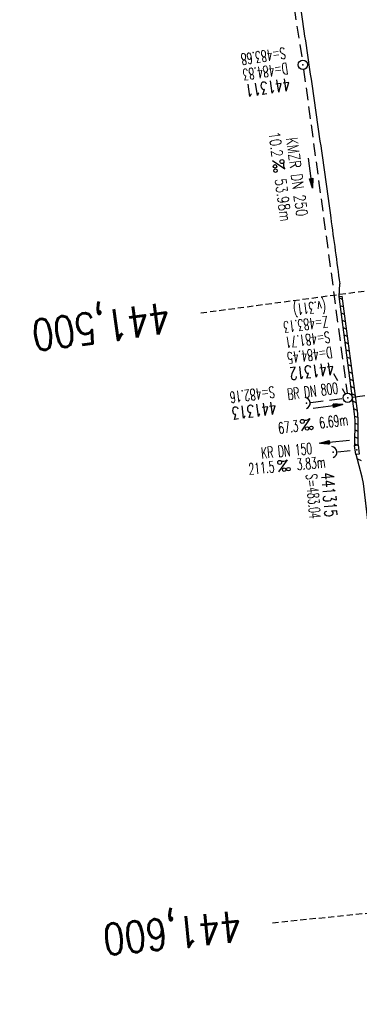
# Model space of a CAD drawing. Extents: x 459406 to 461721, y 413308 to 423218.
# Tile 178 of 256: x 461173 to 461228, y 419904 to 420062. Entities that reach past the tile are written whole.
import ezdxf
from ezdxf.enums import TextEntityAlignment as Align

# ---------------------------------------------------------------- set-up
doc = ezdxf.new("R2010")
doc.units = 0
doc.header["$LTSCALE"] = 2
doc.header["$MEASUREMENT"] = 0
for name, pattern in [('AUSGEZOGEN', [0]), ('GESTRICH-X2', [1.5, 1, -0.5]), ('GESTRICHELT', [0.75, 0.5, -0.25]), ('STRICHPT-X3', [3, 1.5, -0.75, 0, -0.75])]:
    doc.linetypes.add(name, pattern=pattern)
doc.layers.get('0').update_dxf_attribs({"linetype": 'AUSGEZOGEN'})
for name, color, linetype in [('ACHSE', 1, 'STRICHPT-X3'), ('FBR', 8, 'CONTINUOUS'), ('HEKTOM', 1, 'GESTRICHELT'), ('KANAL', 7, 'GESTRICH-X2'), ('PFEIL', 7, 'CONTINUOUS'), ('RINNE', 200, 'CONTINUOUS'), ('SCHACHTNR', 6, 'CONTINUOUS'), ('SCHSYMBOL', 7, 'AUSGEZOGEN'), ('TEXTO', 4, 'CONTINUOUS'), ('TEXTU', 4, 'CONTINUOUS')]:
    doc.layers.add(name, color=color, linetype=linetype)
doc.styles.add('ROMANS', font='romans.shx', dxfattribs={"width": 0.8})

# ---------------------------------------------------------------- blocks, each defined once
blk = doc.blocks.new('30')
at = {"color": 0}
for p, q in [((-0.75, -0.29), (-0.75, 0.29)), ((-0.75, 0.29), (0.75, 0.29)), ((0.75, 0.29), (0.75, -0.29)), ((0.75, -0.29), (-0.75, -0.29))]:
    blk.add_line(p, q, dxfattribs=at)
blk.add_point((0, 0), dxfattribs=at)
blk = doc.blocks.new('42')
at = {"color": 0}
blk.add_arc((-0.02, -0.31), 0.91, 12.5363, 167.4637, dxfattribs=at)
blk.add_point((0, 0), dxfattribs=at)
blk = doc.blocks.new('PROM')
blk.add_line((1.57, 1.82), (0.02, 0.02))
for centre, radius in [((0.32, 1.51), 0.317), ((0.94, 0.29), 0.283), ((1.64, 0.29), 0.283)]:
    blk.add_circle(centre, radius)
blk.add_arc((0.99, 2.68), 1.03, 239.1414, 303.3549)
blk = doc.blocks.new('PFEIL2')
at = {"color": 0}
for p, q in [((0.88, 0), (-2.4, -0.01)), ((0.88, -0.27), (0.88, 0.28)), ((0.88, 0.28), (2.43, 0.01)), ((0.91, 0.27), (0.88, 0.26)), ((0.97, 0.26), (0.88, 0.25)), ((1.02, 0.25), (0.88, 0.23)), ((1.07, 0.24), (0.88, 0.21)), ((1.13, 0.23), (0.88, 0.19)), ((1.18, 0.22), (0.88, 0.17)), ((1.24, 0.21), (0.88, 0.15)), ((1.29, 0.21), (0.88, 0.14)), ((1.34, 0.2), (0.88, 0.12)), ((1.4, 0.19), (0.88, 0.1)), ((1.45, 0.18), (0.88, 0.08)), ((1.51, 0.17), (0.88, 0.06)), ((1.56, 0.16), (0.88, 0.04)), ((1.61, 0.15), (0.88, 0.02)), ((1.67, 0.14), (0.88, 0.01)), ((1.72, 0.13), (0.88, -0.01)), ((1.78, 0.12), (0.88, -0.03)), ((1.83, 0.11), (0.88, -0.05)), ((1.88, 0.1), (0.88, -0.07)), ((1.94, 0.09), (0.88, -0.09)), ((2.05, 0.08), (0.88, -0.12)), ((1.99, 0.08), (0.88, -0.11)), ((2.1, 0.07), (0.88, -0.14)), ((2.15, 0.06), (0.88, -0.16)), ((2.21, 0.05), (0.88, -0.18)), ((2.26, 0.04), (0.88, -0.2)), ((2.32, 0.03), (0.88, -0.22)), ((2.37, 0.02), (0.88, -0.23)), ((2.42, 0.01), (0.88, -0.25)), ((2.43, 0.01), (0.88, -0.27))]:
    blk.add_line(p, q, dxfattribs=at)
blk = doc.blocks.new('GST')
at = {"color": 0}
blk.add_circle((0, 0), 0.75, dxfattribs=at)
blk.add_point((0, 0), dxfattribs=at)
blk = doc.blocks.new('10')
blk.add_blockref('GST', (0, 0))

msp = doc.modelspace()

# ---------------------------------------------------------------- linework, layer by layer
at = {"layer": 'ACHSE', "flags": 128}
msp.add_lwpolyline([(461161.88, 420437.76, -0.000001), (461165.78, 420419.42, -0.000002), (461167.09, 420413.31), (461177.49, 420364.41), (461187.91, 420315.5), (461193.11, 420291.05), (461198.32, 420266.6, 0.000013), (461200.55, 420256.1, -0.000008), (461202.78, 420245.61, -0.000126), (461202.84, 420245.34, -0.000011), (461203.52, 420242.15, -0.001203), (461205.52, 420232.59, -0.000771), (461208.59, 420217.67, -0.001324), (461210.77, 420206.86, -0.001044), (461213.46, 420193.14, -0.001041), (461215.82, 420180.84, -0.001046), (461218.13, 420168.58, -0.001043), (461220.38, 420156.31, -0.00104), (461222.59, 420143.98, -0.00104), (461224.74, 420131.65, -0.001043), (461226.84, 420119.35, -0.001046), (461228.88, 420107.04, -0.001042), (461230.89, 420094.68, -0.001044), (461232.83, 420082.32, -0.001045), (461234.73, 420069.98, -0.001048), (461236.57, 420057.6, -0.00105), (461238.36, 420045.24, -0.001042), (461240.1, 420032.88, -0.00104), (461241.79, 420020.48, -0.001038), (461243.43, 420008.07, -0.00104), (461245.01, 419995.69, -0.001048), (461246.55, 419983.28, -0.001048), (461248.03, 419970.87, -0.001045), (461249.46, 419958.47, -0.001042), (461250.84, 419946.03, -0.00104), (461252.16, 419933.58, -0.001043), (461253.44, 419921.16, -0.001047), (461254.66, 419908.73, -0.001046), (461255.83, 419896.28, -0.001044), (461256.95, 419883.83, -0.001044), (461258.01, 419871.37, -0.001042), (461259.03, 419858.92, -0.001041), (461259.99, 419846.45, -0.001045), (461260.9, 419833.96, -0.00105), (461261.76, 419821.51, -0.001044), (461262.56, 419809.09, -0.001035), (461263.31, 419796.56, -0.001039), (461264.02, 419784.01, -0.001052), (461264.67, 419771.6, -0.001051), (461265.26, 419759.2, -0.001036), (461265.81, 419746.63, -0.001035), (461266.31, 419734.06, -0.001048), (461266.74, 419721.64, -0.001053), (461267.13, 419709.21, -0.001043), (461267.47, 419696.65, -0.001038), (461267.78, 419683.02, -0.001246), (461267.99, 419671.66, -0.000845), (461268.2, 419656.35, -0.001335), (461268.29, 419646.66, -0.000076), (461268.34, 419639.67, -0.000344), (461268.35, 419638.12, -0.000008), (461268.39, 419629.89, 0.000017), (461268.44, 419621.66, 0.000001), (461268.5, 419609.16, -0.000009), (461268.57, 419596.66, -0.000011), (461268.64, 419584.16, 0.000013), (461268.7, 419571.66, 0.000007), (461268.77, 419559.16, -0.00001), (461268.84, 419546.66), (461269.1, 419496.66), (461269.37, 419446.66), (461269.63, 419396.66), (461269.9, 419346.67), (461270.16, 419296.67), (461270.43, 419246.67), (461270.69, 419196.67), (461270.96, 419146.67), (461271.22, 419096.67), (461271.49, 419046.67), (461271.75, 418996.67, -0.00001), (461271.82, 418984.17, 0.000007), (461271.88, 418971.67, 0.000013), (461271.95, 418959.17, -0.00001), (461272.02, 418946.67, -0.00001), (461272.08, 418934.17, 0.00001), (461272.15, 418921.67, 0.00001), (461272.21, 418909.17, -0.00001), (461272.28, 418896.67, -0.00001), (461272.35, 418884.17, 0.00001), (461272.41, 418871.67, 0.00001), (461272.48, 418859.17, -0.000008), (461272.55, 418846.67, -0.000012), (461272.61, 418834.17, 0.000001), (461272.68, 418821.67, 0.000028), (461272.72, 418813.34, -0.000014), (461272.77, 418805, -0.000517), (461272.77, 418803.54, -0.00011), (461272.79, 418796.67, -0.00198), (461272.78, 418786.97, -0.001256), (461272.67, 418771.67, -0.001874), (461272.51, 418760.32, -0.00156), (461272.22, 418746.68, -0.001561), (461271.89, 418734.16, -0.001568), (461271.47, 418721.69, -0.001564), (461270.98, 418709.23, -0.001556), (461270.41, 418696.71, -0.001558), (461269.76, 418684.2, -0.001564), (461269.03, 418671.75, -0.001572), (461268.22, 418659.29, -0.001568), (461267.34, 418646.81, -0.001561), (461266.38, 418634.35, -0.001559), (461265.34, 418621.89, -0.001562), (461264.22, 418609.41, -0.001569), (461263.02, 418597, -0.001568), (461261.75, 418584.58, -0.001563), (461260.4, 418572.14, -0.001556), (461258.97, 418559.71, -0.001558), (461257.46, 418547.31, -0.001565), (461255.88, 418534.9, -0.001566), (461254.22, 418522.52, -0.001565), (461252.48, 418510.16, -0.001561), (461250.66, 418497.77, -0.001562), (461248.77, 418485.4, -0.001565), (461246.8, 418473.07, -0.001567), (461244.75, 418460.75, -0.001565), (461242.63, 418448.42, -0.001562), (461240.43, 418436.12, -0.001561), (461238.15, 418423.83, -0.001563), (461235.79, 418411.54, -0.001567), (461233.36, 418399.29, -0.001565), (461230.85, 418387.07, -0.00156), (461228.26, 418374.82, -0.001559), (461225.6, 418362.59, -0.001563), (461222.86, 418350.41, -0.001567), (461220.05, 418338.24, -0.001564), (461217.16, 418326.07, -0.001562), (461214.19, 418313.92, -0.001563), (461211.15, 418301.8, -0.001563), (461207.62, 418288.1, -0.002038), (461204.84, 418277.61, -0.001089), (461200.88, 418263.05, -0.001658), (461198.22, 418253.5, -0.000013), (461197.53, 418251.04, -0.000228), (461197.49, 418250.9, -0.000007), (461194.46, 418240.17, 0.000006), (461191.43, 418229.44), (461184.63, 418205.39), (461177.83, 418181.33, 0.000005), (461174.44, 418169.3, -0.000005), (461171.04, 418157.27, -0.000019), (461167.64, 418145.24, 0.000019), (461164.24, 418133.21), (461157.44, 418109.15), (461150.65, 418085.09, 0.000005), (461147.25, 418073.06, -0.000001), (461143.85, 418061.03, -0.000002), (461140.45, 418049.01, -0.000002), (461137.05, 418036.98, -0.000015), (461133.65, 418024.95, 0.000019), (461130.25, 418012.92), (461123.46, 417988.86), (461116.66, 417964.8, 0.000001), (461115.31, 417960.01, 0.000001), (461112.35, 417949.55, 0.000375), (461111.88, 417947.88, 0.000088), (461109.88, 417940.74, 0.001331), (461107.28, 417931.38, 0.000846), (461103.25, 417916.63, 0.001238), (461100.29, 417905.61, 0.001041), (461096.83, 417892.47, 0.001036), (461093.69, 417880.37, 0.001036), (461090.61, 417868.26, 0.001038), (461087.57, 417856.12, 0.00104), (461084.59, 417844, 0.001041), (461081.65, 417831.86, 0.001037), (461078.77, 417819.68, 0.001037), (461075.93, 417807.51, 0.001036), (461073.15, 417795.32, 0.001043), (461070.41, 417783.09, 0.001049), (461067.73, 417770.91, 0.00104), (461065.11, 417758.74, 0.001034), (461062.53, 417746.46, 0.00103), (461059.99, 417734.18, 0.001036), (461057.52, 417721.97, 0.001044), (461055.1, 417709.74, 0.001039), (461052.71, 417697.44, 0.00104), (461050.38, 417685.14, 0.001043), (461048.11, 417672.86, 0.001039), (461045.89, 417660.59, 0.001034), (461043.72, 417648.25, 0.001037), (461041.59, 417635.89, 0.001045), (461039.53, 417623.61, 0.001043), (461037.52, 417611.32, 0.001035), (461035.54, 417598.93, 0.001032), (461033.62, 417586.54, 0.001037), (461031.76, 417574.21, 0.001044), (461029.95, 417561.86, 0.001041), (461028.19, 417549.47, 0.001039), (461026.47, 417537.08, 0.00104), (461024.82, 417524.7, 0.001038), (461023.21, 417512.31, 0.001036), (461021.65, 417499.9, 0.001039), (461020.15, 417487.47, 0.001043), (461018.7, 417475.08, 0.001041), (461017.3, 417462.68, 0.001038), (461015.95, 417450.23, 0.001035), (461014.65, 417437.76, 0.00104), (461013.4, 417425.36, 0.001038), (461012.21, 417412.95, 0.001032), (461011.07, 417400.47, 0.001036), (461009.97, 417388, 0.001039), (461008.93, 417375.56, 0.001048), (461007.95, 417363.09, 0.001048), (461007.01, 417350.63, 0.001037), (461005.98, 417336.12, 0.001443), (461005.3, 417325.69, 0.000621), (461004.39, 417310.95, 0.000896), (461003.79, 417300.74, 0.000001), (461003.78, 417300.53, 0.000151), (461003.78, 417300.53, 0.000033), (461003.08, 417288.15, -0.000002), (461002.39, 417275.78), (461000.98, 417250.82), (460999.58, 417225.86), (460996.77, 417175.93), (460993.97, 417126.01, 0), (460992.56, 417101.05, 0), (460991.16, 417076.09), (460988.35, 417026.17, 0.000005), (460987.42, 417009.53, 0.000002), (460985.55, 416976.25)], format="xyb", dxfattribs=at)
at = {"layer": 'FBR'}
msp.add_lwpolyline([(461217.67, 420067.4, -0.001048), (461219.51, 420055.09, -0.00105), (461221.29, 420042.81, -0.001042), (461223.01, 420030.51, -0.000897), (461224.47, 420019.87, -0.001038)], format="xyb", dxfattribs=at)
for points in [[(461226.9, 419993.92), (461226.94, 419997.9), (461226.86, 419999.01), (461224.37, 420017.82), (461224.47, 420019.87)], [(461231.58, 419959.03), (461229.73, 419975.49), (461228.28, 419987.79), (461228.09, 419988.82), (461227.11, 419992.43)]]:
    msp.add_lwpolyline(points, dxfattribs=at)
at = {"layer": 'HEKTOM'}
for p, q in [((461241.78, 420020.47), (461202.16, 420015.16)), ((461253.44, 419921.16), (461213.62, 419917.16))]:
    msp.add_line(p, q, dxfattribs=at)
at = {"layer": 'KANAL'}
for p, q in [((461210.66, 420105.78), (461218.44, 420055.81)), ((461218.66, 420054.34), (461225.66, 420002.31)), ((461226.5, 420001.69), (461243.72, 420003.84)), ((461219.84, 420000.81), (461225, 420001.5)), ((461224.16, 419992.91), (461226.47, 419993.12))]:
    msp.add_line(p, q, dxfattribs=at)
at = {"layer": 'RINNE'}
for p, q in [((461224.4, 420017.61), (461224.93, 420017.35)), ((461224.55, 420016.42), (461225.09, 420016.16)), ((461224.71, 420015.23), (461225.25, 420014.97)), ((461224.87, 420014.05), (461225.41, 420013.79)), ((461225.03, 420012.86), (461225.56, 420012.6)), ((461225.18, 420011.67), (461225.72, 420011.41)), ((461225.34, 420010.49), (461225.88, 420010.23)), ((461225.5, 420009.3), (461226.04, 420009.04)), ((461225.66, 420008.12), (461226.19, 420007.86)), ((461225.81, 420006.93), (461226.35, 420006.67)), ((461225.97, 420005.74), (461226.51, 420005.48)), ((461226.13, 420004.56), (461226.67, 420004.3)), ((461226.29, 420003.37), (461226.82, 420003.11)), ((461226.44, 420002.18), (461226.98, 420001.92)), ((461226.6, 420001), (461227.14, 420000.74)), ((461226.76, 419999.81), (461227.3, 419999.55)), ((461226.89, 419998.64), (461227.41, 419998.39)), ((461226.94, 419997.5), (461227.43, 419997.26)), ((461226.92, 419996.4), (461227.42, 419996.16)), ((461226.9, 419994.19), (461227.33, 419993.98)), ((461226.91, 419995.29), (461227.41, 419995.05)), ((461227.29, 419991.78), (461227.88, 419991.5))]:
    msp.add_line(p, q, dxfattribs=at)
at = {"layer": 'RINNE', "flags": 128}
msp.add_lwpolyline([(461224.37, 420017.82), (461224.86, 420017.88)], dxfattribs=at)
at = {"layer": 'RINNE'}
for points in [[(461226.9, 419993.92), (461226.94, 419997.9), (461226.86, 419999.01), (461224.37, 420017.82)], [(461227.4, 419993.99), (461227.44, 419997.92), (461227.36, 419999.06), (461224.86, 420017.88)], [(461228.87, 419982.8), (461228.28, 419987.79), (461228.09, 419988.82), (461227.11, 419992.44)]]:
    msp.add_lwpolyline(points, dxfattribs=at)
at = {"layer": 'SCHACHTNR'}
for p, q in [((461224.16, 420004.3), (461223.51, 420005.44)), ((461225.38, 420002.16), (461224.89, 420003.01))]:
    msp.add_line(p, q, dxfattribs=at)

# ---------------------------------------------------------------- block references
at = {"layer": 'PFEIL'}
for p, rotation in [((461219.76, 420037.68), 277.6551), ((461222.56, 420000.16), 7.394899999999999), ((461223.65, 419994.53), 185.3367)]:
    msp.add_blockref('PFEIL2', p, dxfattribs=dict(at, rotation=rotation))
at = {"layer": 'SCHSYMBOL'}
for name, p, rotation in [('10', (461218.55, 420055.08), 278.3632), ('10', (461225.74, 420001.58), 277.3239), ('42', (461219.11, 420000.72), 277.3237), ('30', (461227.22, 419993.21), 277.1603), ('42', (461223.41, 419992.85), 277.1626)]:
    msp.add_blockref(name, p, dxfattribs=dict(at, rotation=rotation))
at = {"layer": 'TEXTU'}
for p, rotation in [((461213.64, 420039.65), 277.6551), ((461218.32, 419996.23), 7.394899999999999), ((461214.63, 419989.65), 5.336699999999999)]:
    msp.add_blockref('PROM', p, dxfattribs=dict(at, rotation=rotation))

# ---------------------------------------------------------------- texts
at = {"layer": 'HEKTOM', "style": 'ROMANS', "width": 0.8}
for s, rotation, p in [('441,500', 187.6433, (461196.84, 420016.97)), ('441,600', 185.7297, (461208.41, 419919.16))]:
    msp.add_text(s, height=5, rotation=rotation, dxfattribs=at).set_placement(p)
at = {"layer": 'SCHACHTNR', "style": 'ROMANS'}
for s, height, rotation, width, p in [('S=483.68', 1.8, 188.3632, 0.6, (461215.62, 420057.88)), ('D=484.83', 1.8, 188.3632, 0.6, (461215.97, 420055.41)), ('441311', 2, 188.3632, 0.7, (461216.34, 420052.94)), ('(v.311)', 1.8, 187.3239, 0.6, (461222.11, 420017.24)), ('Z=483.13', 1.8, 187.3239, 0.6, (461222.47, 420014.72)), ('S=481.71', 1.8, 187.3239, 0.6, (461222.78, 420012.25)), ('D=484.45', 1.8, 187.3239, 0.6, (461223.12, 420009.78)), ('441312', 2, 187.3239, 0.7, (461223.44, 420007.28)), ('S=482.16', 1.8, 187.3237, 0.6, (461213.87, 420003.42)), ('441313', 2, 187.3237, 0.7, (461214.18, 420000.95)), ('S=483.04', 1.8, 274.8169, 0.6, (461219.01, 419989.27)), ('441315', 2, 274.8169, 0.7, (461221.49, 419989.49))]:
    msp.add_text(s, height=height, rotation=rotation, dxfattribs=dict(at, width=width)).set_placement(p)
at = {"layer": 'TEXTO', "style": 'ROMANS'}
for s, rotation, width, p in [('KMZR DN 250', 277.6551, 0.75, (461216.7, 420036.97)), ('BR DN 800', 7.3949, 0.6, (461220.23, 420001.74)), ('KR DN 150', 5.3367, 0.6, (461216.02, 419992.17))]:
    msp.add_text(s, height=1.8, rotation=rotation, dxfattribs=dict(at, width=width)).set_placement(p, align=Align.CENTER)
at = {"layer": 'TEXTU', "style": 'ROMANS'}
for s, rotation, width, p in [('10.2', 277.6551, 0.75, (461213.03, 420044.19)), ('53.98m', 277.6551, 0.75, (461214.03, 420036.69)), ('6.69m', 7.3949, 0.6, (461221.29, 419996.61)), ('67.3', 7.3949, 0.6, (461214.7, 419995.77)), ('211.5', 5.3367, 0.6, (461209.9, 419989.21)), ('3.83m', 5.3367, 0.6, (461217.62, 419989.93))]:
    msp.add_text(s, height=1.8, rotation=rotation, dxfattribs=dict(at, width=width)).set_placement(p)

doc.saveas('drawing.dxf')
